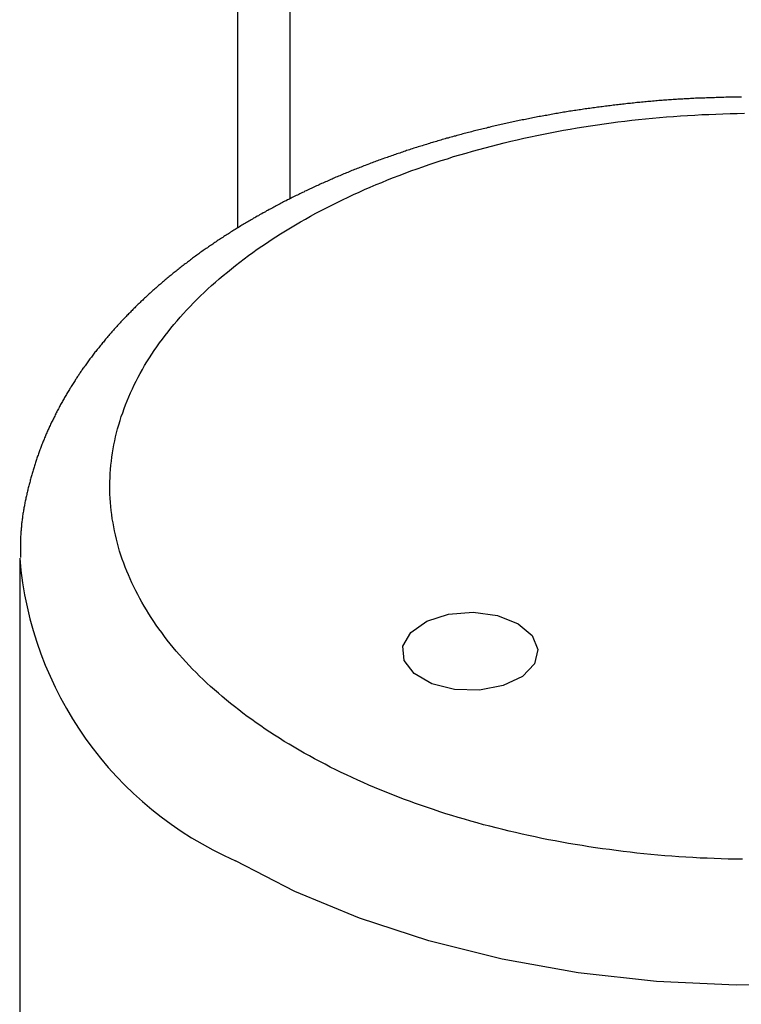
# Model space of a CAD drawing. Extents: x 7.6 to 27.1, y 2.7 to 20.5.
# Tile 114 of 136: x 25.316 to 25.816, y 17.275 to 17.957. Entities that reach past the tile are written whole.
import ezdxf

# ---------------------------------------------------------------- set-up
doc = ezdxf.new("R2010")
doc.units = 0
doc.layers.get('0').update_dxf_attribs({"linetype": 'CONTINUOUS'})

msp = doc.modelspace()

# ---------------------------------------------------------------- linework, layer by layer
at = {"color": 7, "linetype": 'CONTINUOUS'}
for p, q in [((25.50303, 17.83283), (25.50343, 19.59305)), ((25.31565, 17.58262), (25.31565, 17.23559))]:
    msp.add_line(p, q, dxfattribs=at)
at = {"color": 8, "linetype": 'CONTINUOUS'}
msp.add_line((25.46682, 19.56067), (25.46643, 17.81249), dxfattribs=at)
at = {"color": 8, "linetype": 'CONTINUOUS', "flags": 128}
msp.add_lwpolyline([(26.33565, 17.5835), (26.33397, 17.55873), (26.32652, 17.52714), (26.31319, 17.49621), (26.29415, 17.46628), (26.26961, 17.43772), (26.23987, 17.41086), (26.20527, 17.38602), (26.16622, 17.36347), (26.12318, 17.3435), (26.07666, 17.32633), (26.02718, 17.31217), (25.97535, 17.30118), (25.92176, 17.29348), (25.86704, 17.28918), (25.81184, 17.28831), (25.7568, 17.2909), (25.70257, 17.29691), (25.64978, 17.30627), (25.59905, 17.31886), (25.55098, 17.33455), (25.50613, 17.35315), (25.46503, 17.37444)], dxfattribs=at)
at = {"color": 7, "linetype": 'CONTINUOUS', "flags": 128}
msp.add_lwpolyline([(25.6609, 17.53855), (25.67066, 17.53032), (25.67461, 17.52061), (25.67223, 17.51074), (25.66382, 17.50203), (25.65053, 17.49566), (25.63416, 17.49249), (25.6169, 17.49295), (25.6011, 17.49698), (25.58889, 17.50403), (25.58191, 17.51315), (25.58111, 17.52311), (25.5866, 17.53256), (25.59764, 17.54023), (25.61273, 17.54509), (25.62983, 17.54646), (25.64665, 17.54418), (25.6609, 17.53855)], dxfattribs=at)
at = {"color": 7}
for points in [[(25.8157, 17.9033, 0), (25.8146, 17.9033, 0), (25.8135, 17.9032, 0), (25.8124, 17.9032, 0), (25.8113, 17.9032, 0), (25.8102, 17.9032, 0), (25.8091, 17.9032, 0), (25.808, 17.9031, 0), (25.8069, 17.9031, 0), (25.8058, 17.9031, 0), (25.8047, 17.9031, 0), (25.8035, 17.903, 0), (25.8024, 17.903, 0), (25.8013, 17.903, 0), (25.8002, 17.9029, 0), (25.7991, 17.9029, 0), (25.798, 17.9029, 0), (25.7969, 17.9028, 0), (25.7958, 17.9028, 0), (25.7947, 17.9028, 0), (25.7936, 17.9027, 0), (25.7925, 17.9027, 0), (25.7914, 17.9027, 0), (25.7903, 17.9026, 0), (25.7892, 17.9026, 0), (25.7881, 17.9025, 0), (25.787, 17.9025, 0), (25.7859, 17.9025, 0), (25.7848, 17.9024, 0), (25.7837, 17.9024, 0), (25.7826, 17.9023, 0), (25.7815, 17.9023, 0), (25.7804, 17.9022, 0), (25.7793, 17.9021, 0), (25.7782, 17.9021, 0), (25.7771, 17.902, 0), (25.776, 17.902, 0), (25.7749, 17.9019, 0), (25.7738, 17.9018, 0), (25.7727, 17.9018, 0), (25.7716, 17.9017, 0), (25.7705, 17.9016, 0), (25.7694, 17.9016, 0), (25.7683, 17.9015, 0), (25.7672, 17.9014, 0), (25.7661, 17.9013, 0), (25.765, 17.9013, 0), (25.7639, 17.9012, 0), (25.7628, 17.9011, 0), (25.7617, 17.901, 0), (25.7606, 17.9009, 0), (25.7595, 17.9008, 0), (25.7584, 17.9008, 0), (25.7573, 17.9007, 0), (25.7562, 17.9006, 0), (25.7551, 17.9005, 0), (25.754, 17.9004, 0), (25.7529, 17.9003, 0), (25.7518, 17.9002, 0), (25.7508, 17.9001, 0), (25.7497, 17.9, 0), (25.7486, 17.8999, 0), (25.7475, 17.8998, 0), (25.7464, 17.8997, 0), (25.7453, 17.8996, 0), (25.7442, 17.8995, 0), (25.7431, 17.8994, 0), (25.742, 17.8992, 0), (25.7409, 17.8991, 0), (25.7398, 17.899, 0), (25.7388, 17.8989, 0), (25.7377, 17.8988, 0), (25.7366, 17.8987, 0), (25.7355, 17.8986, 0), (25.7344, 17.8984, 0), (25.7333, 17.8983, 0), (25.7322, 17.8982, 0), (25.7311, 17.8981, 0), (25.7301, 17.8979, 0), (25.729, 17.8978, 0), (25.7279, 17.8977, 0), (25.7268, 17.8976, 0), (25.7257, 17.8974, 0), (25.7246, 17.8973, 0), (25.7235, 17.8972, 0), (25.7225, 17.897, 0), (25.7214, 17.8969, 0), (25.7203, 17.8968, 0), (25.7192, 17.8966, 0), (25.7181, 17.8965, 0), (25.7171, 17.8963, 0), (25.716, 17.8962, 0), (25.7149, 17.896, 0), (25.7138, 17.8959, 0), (25.7127, 17.8958, 0), (25.7117, 17.8956, 0), (25.7106, 17.8954, 0), (25.7095, 17.8953, 0), (25.7084, 17.8951, 0), (25.7074, 17.895, 0), (25.7063, 17.8948, 0), (25.7052, 17.8947, 0), (25.7041, 17.8945, 0), (25.7031, 17.8944, 0), (25.702, 17.8942, 0), (25.7009, 17.894, 0), (25.6999, 17.8939, 0), (25.6988, 17.8937, 0), (25.6977, 17.8935, 0), (25.6966, 17.8934, 0), (25.6956, 17.8932, 0), (25.6945, 17.893, 0), (25.6934, 17.8928, 0), (25.6924, 17.8927, 0), (25.6913, 17.8925, 0), (25.6902, 17.8923, 0), (25.6892, 17.8921, 0), (25.6881, 17.8919, 0), (25.687, 17.8918, 0), (25.686, 17.8916, 0), (25.6849, 17.8914, 0), (25.6839, 17.8912, 0), (25.6828, 17.891, 0), (25.6817, 17.8908, 0), (25.6807, 17.8906, 0), (25.6796, 17.8904, 0), (25.6786, 17.8902, 0), (25.6775, 17.8901, 0), (25.6764, 17.8899, 0), (25.6754, 17.8897, 0), (25.6743, 17.8895, 0), (25.6733, 17.8893, 0), (25.6722, 17.8891, 0), (25.6712, 17.8889, 0), (25.6701, 17.8886, 0), (25.6691, 17.8884, 0), (25.668, 17.8882, 0), (25.667, 17.888, 0), (25.6659, 17.8878, 0), (25.6649, 17.8876, 0), (25.6638, 17.8874, 0), (25.6628, 17.8872, 0), (25.6617, 17.887, 0), (25.6607, 17.8867, 0), (25.6596, 17.8865, 0), (25.6586, 17.8863, 0), (25.6575, 17.8861, 0), (25.6565, 17.8859, 0), (25.6554, 17.8856, 0), (25.6544, 17.8854, 0), (25.6534, 17.8852, 0), (25.6523, 17.8849, 0), (25.6513, 17.8847, 0), (25.6502, 17.8845, 0), (25.6492, 17.8843, 0), (25.6482, 17.884, 0), (25.6471, 17.8838, 0), (25.6461, 17.8835, 0), (25.6451, 17.8833, 0), (25.644, 17.8831, 0), (25.643, 17.8828, 0), (25.642, 17.8826, 0), (25.6409, 17.8823, 0), (25.6399, 17.8821, 0), (25.6389, 17.8818, 0), (25.6379, 17.8816, 0), (25.6368, 17.8813, 0), (25.6358, 17.8811, 0), (25.6348, 17.8808, 0), (25.6337, 17.8806, 0), (25.6327, 17.8803, 0), (25.6317, 17.8801, 0), (25.6307, 17.8798, 0), (25.6297, 17.8796, 0), (25.6286, 17.8793, 0), (25.6276, 17.879, 0), (25.6266, 17.8788, 0), (25.6256, 17.8785, 0), (25.6246, 17.8782, 0), (25.6235, 17.878, 0), (25.6225, 17.8777, 0), (25.6215, 17.8774, 0), (25.6205, 17.8772, 0), (25.6195, 17.8769, 0), (25.6185, 17.8766, 0), (25.6175, 17.8763, 0), (25.6165, 17.8761, 0), (25.6155, 17.8758, 0), (25.6145, 17.8755, 0), (25.6134, 17.8752, 0), (25.6124, 17.8749, 0), (25.6114, 17.8747, 0), (25.6104, 17.8744, 0), (25.6094, 17.8741, 0), (25.6084, 17.8738, 0), (25.6074, 17.8735, 0), (25.6064, 17.8732, 0), (25.6054, 17.8729, 0), (25.6044, 17.8726, 0), (25.6034, 17.8723, 0), (25.6024, 17.872, 0), (25.6015, 17.8718, 0), (25.6005, 17.8715, 0), (25.5995, 17.8712, 0), (25.5985, 17.8709, 0), (25.5975, 17.8705, 0), (25.5965, 17.8702, 0), (25.5955, 17.8699, 0), (25.5945, 17.8696, 0), (25.5935, 17.8693, 0), (25.5926, 17.869, 0), (25.5916, 17.8687, 0), (25.5906, 17.8684, 0), (25.5896, 17.8681, 0), (25.5886, 17.8678, 0), (25.5876, 17.8675, 0), (25.5867, 17.8671, 0), (25.5857, 17.8668, 0), (25.5847, 17.8665, 0), (25.5837, 17.8662, 0), (25.5828, 17.8659, 0), (25.5818, 17.8655, 0), (25.5808, 17.8652, 0), (25.5799, 17.8649, 0), (25.5789, 17.8645, 0), (25.5779, 17.8642, 0), (25.577, 17.8639, 0), (25.576, 17.8636, 0), (25.575, 17.8632, 0), (25.5741, 17.8629, 0), (25.5731, 17.8626, 0), (25.5721, 17.8622, 0), (25.5712, 17.8619, 0), (25.5702, 17.8615, 0), (25.5693, 17.8612, 0), (25.5683, 17.8609, 0), (25.5673, 17.8605, 0), (25.5664, 17.8602, 0), (25.5654, 17.8598, 0), (25.5645, 17.8595, 0), (25.5635, 17.8591, 0), (25.5626, 17.8588, 0), (25.5616, 17.8584, 0), (25.5607, 17.8581, 0), (25.5598, 17.8577, 0), (25.5588, 17.8574, 0), (25.5579, 17.857, 0), (25.5569, 17.8566, 0), (25.556, 17.8563, 0), (25.555, 17.8559, 0), (25.5541, 17.8556, 0), (25.5532, 17.8552, 0), (25.5522, 17.8548, 0), (25.5513, 17.8545, 0), (25.5504, 17.8541, 0), (25.5494, 17.8537, 0), (25.5485, 17.8534, 0), (25.5476, 17.853, 0), (25.5466, 17.8526, 0), (25.5457, 17.8523, 0), (25.5448, 17.8519, 0), (25.5439, 17.8515, 0), (25.5429, 17.8511, 0), (25.542, 17.8507, 0), (25.5411, 17.8504, 0), (25.5402, 17.85, 0), (25.5393, 17.8496, 0), (25.5384, 17.8492, 0), (25.5374, 17.8488, 0), (25.5365, 17.8484, 0), (25.5356, 17.8481, 0), (25.5347, 17.8477, 0), (25.5338, 17.8473, 0), (25.5329, 17.8469, 0), (25.532, 17.8465, 0), (25.5311, 17.8461, 0), (25.5302, 17.8457, 0), (25.5293, 17.8453, 0), (25.5284, 17.8449, 0), (25.5275, 17.8445, 0), (25.5266, 17.8441, 0), (25.5257, 17.8437, 0), (25.5248, 17.8433, 0), (25.5239, 17.8429, 0), (25.523, 17.8425, 0), (25.5221, 17.8421, 0), (25.5212, 17.8417, 0), (25.5203, 17.8413, 0), (25.5194, 17.8409, 0), (25.5185, 17.8405, 0), (25.5176, 17.84, 0), (25.5168, 17.8396, 0), (25.5159, 17.8392, 0), (25.515, 17.8388, 0), (25.5141, 17.8384, 0), (25.5132, 17.838, 0), (25.5124, 17.8375, 0), (25.5115, 17.8371, 0), (25.5106, 17.8367, 0), (25.5097, 17.8363, 0), (25.5089, 17.8358, 0), (25.508, 17.8354, 0), (25.5071, 17.835, 0), (25.5063, 17.8346, 0), (25.5054, 17.8341, 0), (25.5045, 17.8337, 0), (25.5037, 17.8333, 0), (25.5028, 17.8328, 0), (25.502, 17.8324, 0), (25.5011, 17.832, 0), (25.5002, 17.8315, 0), (25.4994, 17.8311, 0), (25.4985, 17.8307, 0), (25.4977, 17.8302, 0), (25.4968, 17.8298, 0), (25.496, 17.8293, 0), (25.4951, 17.8289, 0), (25.4943, 17.8284, 0), (25.4934, 17.828, 0), (25.4926, 17.8275, 0), (25.4918, 17.8271, 0), (25.4909, 17.8266, 0), (25.4901, 17.8262, 0), (25.4892, 17.8257, 0), (25.4884, 17.8253, 0), (25.4876, 17.8248, 0), (25.4867, 17.8244, 0), (25.4859, 17.8239, 0), (25.4851, 17.8234, 0), (25.4843, 17.823, 0), (25.4834, 17.8225, 0), (25.4826, 17.8221, 0), (25.4818, 17.8216, 0), (25.481, 17.8211, 0), (25.4801, 17.8207, 0), (25.4793, 17.8202, 0), (25.4785, 17.8197, 0), (25.4777, 17.8193, 0), (25.4769, 17.8188, 0), (25.4761, 17.8183, 0), (25.4752, 17.8178, 0), (25.4744, 17.8174, 0), (25.4736, 17.8169, 0), (25.4728, 17.8164, 0), (25.472, 17.8159, 0), (25.4712, 17.8154, 0), (25.4704, 17.815, 0), (25.4696, 17.8145, 0), (25.4688, 17.814, 0), (25.468, 17.8135, 0), (25.4672, 17.813, 0), (25.4664, 17.8125, 0), (25.4656, 17.8121, 0), (25.4649, 17.8116, 0), (25.4641, 17.8111, 0), (25.4633, 17.8106, 0), (25.4625, 17.8101, 0), (25.4617, 17.8096, 0), (25.4609, 17.8091, 0), (25.4602, 17.8086, 0), (25.4594, 17.8081, 0), (25.4586, 17.8076, 0), (25.4578, 17.8071, 0), (25.457, 17.8066, 0), (25.4563, 17.8061, 0), (25.4555, 17.8056, 0), (25.4547, 17.8051, 0), (25.454, 17.8046, 0), (25.4532, 17.8041, 0), (25.4524, 17.8036, 0), (25.4517, 17.8031, 0), (25.4509, 17.8026, 0), (25.4502, 17.802, 0), (25.4494, 17.8015, 0), (25.4487, 17.801, 0), (25.4479, 17.8005, 0), (25.4471, 17.8, 0), (25.4464, 17.7995, 0), (25.4457, 17.7989, 0), (25.4449, 17.7984, 0), (25.4442, 17.7979, 0), (25.4434, 17.7974, 0), (25.4427, 17.7969, 0), (25.4419, 17.7963, 0), (25.4412, 17.7958, 0), (25.4405, 17.7953, 0), (25.4397, 17.7947, 0), (25.439, 17.7942, 0), (25.4383, 17.7937, 0), (25.4375, 17.7932, 0), (25.4368, 17.7926, 0), (25.4361, 17.7921, 0), (25.4354, 17.7916, 0), (25.4346, 17.791, 0), (25.4339, 17.7905, 0), (25.4332, 17.7899, 0), (25.4325, 17.7894, 0), (25.4318, 17.7889, 0), (25.4311, 17.7883, 0), (25.4303, 17.7878, 0), (25.4296, 17.7872, 0), (25.4289, 17.7867, 0), (25.4282, 17.7861, 0), (25.4275, 17.7856, 0), (25.4268, 17.785, 0), (25.4261, 17.7845, 0), (25.4254, 17.7839, 0), (25.4247, 17.7834, 0), (25.424, 17.7828, 0), (25.4233, 17.7823, 0), (25.4226, 17.7817, 0), (25.4219, 17.7812, 0), (25.4213, 17.7806, 0), (25.4206, 17.78, 0), (25.4199, 17.7795, 0), (25.4192, 17.7789, 0), (25.4185, 17.7784, 0), (25.4178, 17.7778, 0), (25.4172, 17.7772, 0), (25.4165, 17.7767, 0), (25.4158, 17.7761, 0), (25.4152, 17.7755, 0), (25.4145, 17.775, 0), (25.4138, 17.7744, 0), (25.4132, 17.7738, 0), (25.4125, 17.7732, 0), (25.4118, 17.7727, 0), (25.4112, 17.7721, 0), (25.4105, 17.7715, 0), (25.4099, 17.7709, 0), (25.4092, 17.7704, 0), (25.4085, 17.7698, 0), (25.4079, 17.7692, 0), (25.4072, 17.7686, 0), (25.4066, 17.768, 0), (25.406, 17.7675, 0), (25.4053, 17.7669, 0), (25.4047, 17.7663, 0), (25.404, 17.7657, 0), (25.4034, 17.7651, 0), (25.4028, 17.7645, 0), (25.4021, 17.7639, 0), (25.4015, 17.7633, 0), (25.4009, 17.7627, 0), (25.4002, 17.7622, 0), (25.3996, 17.7616, 0), (25.399, 17.761, 0), (25.3984, 17.7604, 0), (25.3978, 17.7598, 0), (25.3971, 17.7592, 0), (25.3965, 17.7586, 0), (25.3959, 17.758, 0), (25.3953, 17.7574, 0), (25.3947, 17.7568, 0), (25.3941, 17.7561, 0), (25.3935, 17.7555, 0), (25.3929, 17.7549, 0), (25.3923, 17.7543, 0), (25.3917, 17.7537, 0), (25.3911, 17.7531, 0), (25.3905, 17.7525, 0), (25.3899, 17.7519, 0), (25.3893, 17.7513, 0), (25.3887, 17.7507, 0), (25.3881, 17.75, 0), (25.3875, 17.7494, 0), (25.3869, 17.7488, 0), (25.3864, 17.7482, 0), (25.3858, 17.7476, 0), (25.3852, 17.7469, 0), (25.3846, 17.7463, 0), (25.3841, 17.7457, 0), (25.3835, 17.7451, 0), (25.3829, 17.7444, 0), (25.3823, 17.7438, 0), (25.3818, 17.7432, 0), (25.3812, 17.7426, 0), (25.3807, 17.7419, 0), (25.3801, 17.7413, 0), (25.3795, 17.7407, 0), (25.379, 17.74, 0), (25.3784, 17.7394, 0), (25.3779, 17.7388, 0), (25.3773, 17.7381, 0), (25.3768, 17.7375, 0), (25.3762, 17.7368, 0), (25.3757, 17.7362, 0), (25.3752, 17.7356, 0), (25.3746, 17.7349, 0), (25.3741, 17.7343, 0), (25.3736, 17.7336, 0), (25.373, 17.733, 0), (25.3725, 17.7323, 0), (25.372, 17.7317, 0), (25.3714, 17.731, 0), (25.3709, 17.7304, 0), (25.3704, 17.7297, 0), (25.3699, 17.7291, 0), (25.3694, 17.7284, 0), (25.3688, 17.7278, 0), (25.3683, 17.7271, 0), (25.3678, 17.7265, 0), (25.3673, 17.7258, 0), (25.3668, 17.7252, 0), (25.3663, 17.7245, 0), (25.3658, 17.7238, 0), (25.3653, 17.7232, 0), (25.3648, 17.7225, 0), (25.3643, 17.7219, 0), (25.3638, 17.7212, 0), (25.3633, 17.7205, 0), (25.3628, 17.7199, 0), (25.3624, 17.7192, 0), (25.3619, 17.7185, 0), (25.3614, 17.7179, 0), (25.3609, 17.7172, 0), (25.3604, 17.7165, 0), (25.36, 17.7158, 0), (25.3595, 17.7152, 0), (25.359, 17.7145, 0), (25.3586, 17.7138, 0), (25.3581, 17.7132, 0), (25.3576, 17.7125, 0), (25.3572, 17.7118, 0), (25.3567, 17.7111, 0), (25.3563, 17.7104, 0), (25.3558, 17.7098, 0), (25.3553, 17.7091, 0), (25.3549, 17.7084, 0), (25.3544, 17.7077, 0), (25.354, 17.707, 0), (25.3536, 17.7063, 0), (25.3531, 17.7056, 0), (25.3527, 17.705, 0), (25.3522, 17.7043, 0), (25.3518, 17.7036, 0), (25.3514, 17.7029, 0), (25.351, 17.7022, 0), (25.3505, 17.7015, 0), (25.3501, 17.7008, 0), (25.3497, 17.7001, 0), (25.3493, 17.6994, 0), (25.3488, 17.6987, 0), (25.3484, 17.698, 0), (25.348, 17.6973, 0), (25.3476, 17.6966, 0), (25.3472, 17.6959, 0), (25.3468, 17.6952, 0), (25.3464, 17.6945, 0), (25.346, 17.6938, 0), (25.3456, 17.6931, 0), (25.3452, 17.6924, 0), (25.3448, 17.6917, 0), (25.3444, 17.691, 0), (25.344, 17.6903, 0), (25.3436, 17.6896, 0), (25.3433, 17.6889, 0), (25.3429, 17.6882, 0), (25.3425, 17.6874, 0), (25.3421, 17.6867, 0), (25.3417, 17.686, 0), (25.3414, 17.6853, 0), (25.341, 17.6846, 0), (25.3406, 17.6839, 0), (25.3403, 17.6832, 0), (25.3399, 17.6824, 0), (25.3395, 17.6817, 0), (25.3392, 17.681, 0), (25.3388, 17.6803, 0), (25.3385, 17.6796, 0), (25.3381, 17.6788, 0), (25.3378, 17.6781, 0), (25.3374, 17.6774, 0), (25.3371, 17.6767, 0), (25.3368, 17.6759, 0), (25.3364, 17.6752, 0), (25.3361, 17.6745, 0), (25.3358, 17.6738, 0), (25.3354, 17.673, 0), (25.3351, 17.6723, 0), (25.3348, 17.6716, 0), (25.3345, 17.6708, 0), (25.3341, 17.6701, 0), (25.3338, 17.6694, 0), (25.3335, 17.6686, 0), (25.3332, 17.6679, 0), (25.3329, 17.6672, 0), (25.3326, 17.6664, 0), (25.3323, 17.6657, 0), (25.332, 17.665, 0), (25.3317, 17.6642, 0), (25.3314, 17.6635, 0), (25.3311, 17.6627, 0), (25.3308, 17.662, 0), (25.3305, 17.6613, 0), (25.3303, 17.6605, 0), (25.33, 17.6598, 0), (25.3297, 17.659, 0), (25.3294, 17.6583, 0), (25.3292, 17.6575, 0), (25.3289, 17.6568, 0), (25.3286, 17.6561, 0), (25.3284, 17.6553, 0), (25.3281, 17.6546, 0), (25.3278, 17.6538, 0), (25.3276, 17.6531, 0), (25.3273, 17.6523, 0), (25.3271, 17.6516, 0), (25.3268, 17.6508, 0), (25.3266, 17.6501, 0), (25.3263, 17.6493, 0), (25.3261, 17.6485, 0), (25.3259, 17.6478, 0), (25.3256, 17.647, 0), (25.3254, 17.6463, 0), (25.3252, 17.6455, 0), (25.3249, 17.6448, 0), (25.3247, 17.644, 0), (25.3245, 17.6433, 0), (25.3243, 17.6425, 0), (25.324, 17.6417, 0), (25.3238, 17.641, 0), (25.3236, 17.6402, 0), (25.3234, 17.6395, 0), (25.3232, 17.6387, 0), (25.323, 17.6379, 0), (25.3228, 17.6372, 0), (25.3226, 17.6364, 0), (25.3224, 17.6356, 0), (25.3222, 17.6349, 0), (25.322, 17.6341, 0), (25.3218, 17.6334, 0), (25.3216, 17.6326, 0), (25.3214, 17.6318, 0), (25.3212, 17.6311, 0), (25.321, 17.6303, 0), (25.3209, 17.6295, 0), (25.3207, 17.6287, 0), (25.3205, 17.628, 0), (25.3203, 17.6272, 0), (25.3202, 17.6264, 0), (25.32, 17.6257, 0), (25.3198, 17.6249, 0), (25.3197, 17.6241, 0), (25.3195, 17.6234, 0), (25.3193, 17.6226, 0), (25.3192, 17.6218, 0), (25.319, 17.621, 0), (25.3189, 17.6203, 0), (25.3187, 17.6195, 0), (25.3186, 17.6187, 0), (25.3185, 17.6179, 0), (25.3183, 17.6172, 0), (25.3182, 17.6164, 0), (25.3181, 17.6156, 0), (25.3179, 17.6148, 0), (25.3178, 17.6141, 0), (25.3177, 17.6133, 0), (25.3176, 17.6125, 0), (25.3175, 17.6117, 0), (25.3174, 17.611, 0), (25.3173, 17.6102, 0), (25.3172, 17.6094, 0), (25.3171, 17.6086, 0), (25.317, 17.6079, 0), (25.3169, 17.6071, 0), (25.3168, 17.6063, 0), (25.3168, 17.6055, 0), (25.3167, 17.6047, 0), (25.3166, 17.604, 0), (25.3166, 17.6032, 0), (25.3165, 17.6024, 0), (25.3165, 17.6016, 0), (25.3164, 17.6008, 0), (25.3164, 17.6001, 0), (25.3163, 17.5993, 0), (25.3163, 17.5985, 0), (25.3163, 17.5977, 0), (25.3163, 17.5969, 0), (25.3162, 17.5961, 0), (25.3162, 17.5954, 0), (25.3162, 17.5946, 0), (25.3162, 17.5938, 0), (25.3162, 17.593, 0), (25.3162, 17.5922, 0), (25.3162, 17.5914, 0), (25.3162, 17.5907, 0), (25.3162, 17.5899, 0), (25.3162, 17.5891, 0), (25.3162, 17.5883, 0), (25.3162, 17.5875, 0), (25.3163, 17.5868, 0), (25.3163, 17.586, 0), (25.3163, 17.5852, 0), (25.3163, 17.5844, 0)], [(25.5092, 17.451, 0), (25.5057, 17.453, 0), (25.5023, 17.4551, 0), (25.4989, 17.4571, 0), (25.4956, 17.4592, 0), (25.4922, 17.4613, 0), (25.489, 17.4635, 0), (25.4858, 17.4656, 0), (25.4826, 17.4678, 0), (25.4794, 17.47, 0), (25.4764, 17.4722, 0), (25.4733, 17.4744, 0), (25.4703, 17.4766, 0), (25.4674, 17.4789, 0), (25.4644, 17.4812, 0), (25.4616, 17.4834, 0), (25.4588, 17.4857, 0), (25.456, 17.4881, 0), (25.4533, 17.4904, 0), (25.4506, 17.4928, 0), (25.4479, 17.4951, 0), (25.4453, 17.4975, 0), (25.4428, 17.4999, 0), (25.4403, 17.5023, 0), (25.4378, 17.5048, 0), (25.4354, 17.5072, 0), (25.4331, 17.5097, 0), (25.4308, 17.5121, 0), (25.4285, 17.5146, 0), (25.4263, 17.5171, 0), (25.4241, 17.5196, 0), (25.422, 17.5221, 0), (25.4199, 17.5247, 0), (25.4179, 17.5272, 0), (25.4159, 17.5298, 0), (25.414, 17.5324, 0), (25.4121, 17.535, 0), (25.4103, 17.5376, 0), (25.4085, 17.5402, 0), (25.4068, 17.5428, 0), (25.4051, 17.5454, 0), (25.4034, 17.5481, 0), (25.4018, 17.5507, 0), (25.4003, 17.5534, 0), (25.3988, 17.5561, 0), (25.3974, 17.5587, 0), (25.396, 17.5614, 0), (25.3947, 17.5641, 0), (25.3934, 17.5668, 0), (25.3921, 17.5696, 0), (25.391, 17.5723, 0), (25.3898, 17.575, 0), (25.3887, 17.5778, 0), (25.3877, 17.5805, 0), (25.3867, 17.5833, 0), (25.3858, 17.5861, 0), (25.3849, 17.5888, 0), (25.3841, 17.5916, 0), (25.3833, 17.5944, 0), (25.3826, 17.5972, 0), (25.382, 17.6, 0), (25.3814, 17.6028, 0), (25.3808, 17.6056, 0), (25.3803, 17.6084, 0), (25.3798, 17.6113, 0), (25.3794, 17.6141, 0), (25.3791, 17.6169, 0), (25.3788, 17.6198, 0), (25.3786, 17.6226, 0), (25.3784, 17.6255, 0), (25.3782, 17.6283, 0), (25.3782, 17.6312, 0), (25.3782, 17.634, 0), (25.3782, 17.6369, 0), (25.3783, 17.6397, 0), (25.3784, 17.6426, 0), (25.3786, 17.6454, 0), (25.3789, 17.6483, 0), (25.3792, 17.6511, 0), (25.3795, 17.6539, 0), (25.3799, 17.6568, 0), (25.3804, 17.6596, 0), (25.3809, 17.6624, 0), (25.3815, 17.6652, 0), (25.3821, 17.668, 0), (25.3828, 17.6708, 0), (25.3835, 17.6736, 0), (25.3843, 17.6764, 0), (25.3852, 17.6792, 0), (25.386, 17.682, 0), (25.387, 17.6847, 0), (25.388, 17.6875, 0), (25.389, 17.6902, 0), (25.3901, 17.693, 0), (25.3913, 17.6957, 0), (25.3924, 17.6984, 0), (25.3937, 17.7012, 0), (25.395, 17.7039, 0), (25.3963, 17.7066, 0), (25.3977, 17.7093, 0), (25.3992, 17.7119, 0), (25.4007, 17.7146, 0), (25.4022, 17.7173, 0), (25.4038, 17.7199, 0), (25.4055, 17.7226, 0), (25.4072, 17.7252, 0), (25.4089, 17.7278, 0), (25.4107, 17.7304, 0), (25.4126, 17.733, 0), (25.4145, 17.7356, 0), (25.4164, 17.7382, 0), (25.4184, 17.7407, 0), (25.4204, 17.7433, 0), (25.4225, 17.7458, 0), (25.4247, 17.7483, 0), (25.4268, 17.7508, 0), (25.4291, 17.7533, 0), (25.4313, 17.7558, 0), (25.4337, 17.7583, 0), (25.436, 17.7607, 0), (25.4385, 17.7632, 0), (25.4409, 17.7656, 0), (25.4434, 17.768, 0), (25.446, 17.7704, 0), (25.4486, 17.7728, 0), (25.4512, 17.7751, 0), (25.4539, 17.7775, 0), (25.4567, 17.7798, 0), (25.4595, 17.7821, 0), (25.4623, 17.7844, 0), (25.4652, 17.7867, 0), (25.4681, 17.789, 0), (25.4711, 17.7912, 0), (25.4741, 17.7935, 0), (25.4771, 17.7957, 0), (25.4802, 17.7979, 0), (25.4834, 17.8001, 0), (25.4866, 17.8022, 0), (25.4898, 17.8044, 0), (25.4931, 17.8065, 0), (25.4964, 17.8086, 0), (25.4998, 17.8107, 0), (25.5032, 17.8128, 0), (25.5066, 17.8148, 0), (25.5101, 17.8168, 0), (25.5136, 17.8188, 0), (25.5172, 17.8208, 0), (25.5208, 17.8228, 0), (25.5244, 17.8247, 0), (25.5281, 17.8266, 0), (25.5318, 17.8285, 0), (25.5355, 17.8303, 0), (25.5393, 17.8322, 0), (25.5431, 17.834, 0), (25.5469, 17.8357, 0), (25.5507, 17.8375, 0), (25.5546, 17.8392, 0), (25.5585, 17.8409, 0), (25.5625, 17.8426, 0), (25.5664, 17.8442, 0), (25.5704, 17.8459, 0), (25.5745, 17.8475, 0), (25.5785, 17.849, 0), (25.5826, 17.8506, 0), (25.5867, 17.8521, 0), (25.5909, 17.8536, 0), (25.595, 17.855, 0), (25.5992, 17.8565, 0), (25.6034, 17.8579, 0), (25.6077, 17.8593, 0), (25.6119, 17.8606, 0), (25.6162, 17.862, 0), (25.6205, 17.8633, 0), (25.6248, 17.8645, 0), (25.6292, 17.8658, 0), (25.6336, 17.867, 0), (25.638, 17.8682, 0), (25.6424, 17.8693, 0), (25.6469, 17.8705, 0), (25.6513, 17.8716, 0), (25.6558, 17.8727, 0), (25.6603, 17.8737, 0), (25.6648, 17.8747, 0), (25.6694, 17.8757, 0), (25.6739, 17.8767, 0), (25.6785, 17.8776, 0), (25.6831, 17.8785, 0), (25.6877, 17.8794, 0), (25.6924, 17.8803, 0), (25.697, 17.8811, 0), (25.7017, 17.8819, 0), (25.7064, 17.8826, 0), (25.7111, 17.8834, 0), (25.7158, 17.8841, 0), (25.7205, 17.8848, 0), (25.7253, 17.8854, 0), (25.73, 17.886, 0), (25.7348, 17.8866, 0), (25.7396, 17.8872, 0), (25.7444, 17.8877, 0), (25.7492, 17.8882, 0), (25.754, 17.8887, 0), (25.7589, 17.8891, 0), (25.7637, 17.8895, 0), (25.7686, 17.8899, 0), (25.7734, 17.8902, 0), (25.7783, 17.8905, 0), (25.7832, 17.8908, 0), (25.7881, 17.8911, 0), (25.793, 17.8913, 0), (25.7979, 17.8915, 0), (25.8028, 17.8917, 0), (25.8077, 17.8918, 0), (25.8127, 17.8919, 0), (25.8176, 17.892, 0)], [(25.8164, 17.3754, 0), (25.8114, 17.3755, 0), (25.8065, 17.3756, 0), (25.8016, 17.3757, 0), (25.7967, 17.3759, 0), (25.7918, 17.3761, 0), (25.7869, 17.3763, 0), (25.782, 17.3766, 0), (25.7771, 17.3768, 0), (25.7722, 17.3772, 0), (25.7673, 17.3775, 0), (25.7625, 17.3779, 0), (25.7576, 17.3783, 0), (25.7528, 17.3788, 0), (25.748, 17.3792, 0), (25.7432, 17.3797, 0), (25.7384, 17.3803, 0), (25.7336, 17.3808, 0), (25.7288, 17.3814, 0), (25.7241, 17.3821, 0), (25.7193, 17.3827, 0), (25.7146, 17.3834, 0), (25.7099, 17.3841, 0), (25.7052, 17.3849, 0), (25.7005, 17.3856, 0), (25.6959, 17.3864, 0), (25.6912, 17.3873, 0), (25.6866, 17.3881, 0), (25.682, 17.389, 0), (25.6774, 17.3899, 0), (25.6728, 17.3909, 0), (25.6682, 17.3918, 0), (25.6637, 17.3928, 0), (25.6592, 17.3939, 0), (25.6547, 17.3949, 0), (25.6502, 17.396, 0), (25.6457, 17.3971, 0), (25.6413, 17.3983, 0), (25.6369, 17.3994, 0), (25.6325, 17.4006, 0), (25.6281, 17.4019, 0), (25.6238, 17.4031, 0), (25.6194, 17.4044, 0), (25.6151, 17.4057, 0), (25.6108, 17.407, 0), (25.6066, 17.4084, 0), (25.6024, 17.4098, 0), (25.5982, 17.4112, 0), (25.594, 17.4126, 0), (25.5898, 17.4141, 0), (25.5857, 17.4156, 0), (25.5816, 17.4171, 0), (25.5775, 17.4187, 0), (25.5735, 17.4203, 0), (25.5694, 17.4219, 0), (25.5654, 17.4235, 0), (25.5615, 17.4251, 0), (25.5575, 17.4268, 0), (25.5536, 17.4285, 0), (25.5498, 17.4303, 0), (25.5459, 17.432, 0), (25.5421, 17.4338, 0), (25.5383, 17.4356, 0), (25.5346, 17.4374, 0), (25.5308, 17.4393, 0), (25.5272, 17.4412, 0), (25.5235, 17.4431, 0), (25.5199, 17.445, 0), (25.5163, 17.447, 0), (25.5127, 17.449, 0), (25.5092, 17.451, 0)]]:
    msp.add_polyline3d(points, dxfattribs=at)
at = {"color": 8, "linetype": 'CONTINUOUS'}
msp.add_arc((25.56648, 17.60476), 0.25167, 184.71705, 246.22813, dxfattribs=at)

doc.saveas('drawing.dxf')
